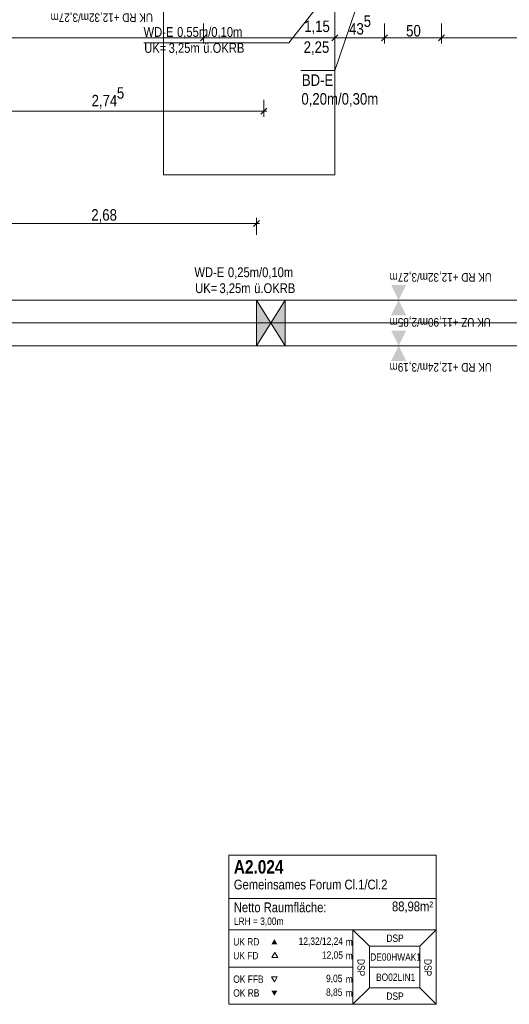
# Model space of a CAD drawing. Extents: x -620 to 300, y 62 to 1112.
# Tile 220 of 235: x -109 to -24, y 655 to 828. Entities that reach past the tile are written whole.
import ezdxf
from ezdxf.lldxf.tags import DXFTag

# ---------------------------------------------------------------- set-up
doc = ezdxf.new("R2010")
doc.units = 0
doc.layers.get('0').update_dxf_attribs({"lineweight": 13})
for name, color, linetype, lineweight, true_color in [('30 -34 Innenwände- 11 Durchbruch', 4, 'Continuous', 9, 0x00ffff), ('30 -35 Decken- 1 Konstruktion-Träger- Stahlbeton', 7, 'Continuous', 13, 0x33aa00), ('30 -35 Decken- 11 Bodendurchbruch', 7, 'Continuous', 15, 0x599559), ('70 -72 Beschriftung- 8 barrierefrei', 7, 'grob-A06CPVE1L0', 9, 0x888888), ('70 -75 Raumstempel- 1 Raumstempel-A06CPVE3L0', 1, 'Continuous', 50, 0xff0000), ('70 -76 Bemaßung- 2 Allgemein', 9, 'Continuous', 5, 0x808080)]:
    doc.layers.add(name, color=color, linetype=linetype, lineweight=lineweight, true_color=true_color)
doc.layers.add('70 -71 Achsen- 1 Gebäudeachsen', color=7, linetype='STRICHPUNKT2-A06CPVE5L0', lineweight=18)
doc.styles.get("Standard").update_dxf_attribs({"font": 'ARIALN.TTF'})
tags = doc.linetypes.add('grob-A06CPVE1L0', pattern=[14, 3, -8, 3]).pattern_tags.tags
tags[8:9] = [DXFTag(74, 4), DXFTag(75, 0), DXFTag(340, '0'), DXFTag(46, 0.0), DXFTag(50, 0.0), DXFTag(44, 0.0), DXFTag(45, 0.0)]
tags[6:7] = [DXFTag(74, 4), DXFTag(75, 0), DXFTag(340, '0'), DXFTag(46, 0.0), DXFTag(50, 0.0), DXFTag(44, 0.0), DXFTag(45, 0.0)]
tags[4:5] = [DXFTag(74, 4), DXFTag(75, 0), DXFTag(340, '0'), DXFTag(46, 0.0), DXFTag(50, 0.0), DXFTag(44, 0.0), DXFTag(45, 0.0)]
tags = doc.linetypes.add('STRICHPUNKT2-A06CPVE5L0', pattern=[12.7, 6.35, -3.175, 0, -3.175]).pattern_tags.tags
tags[10:11] = [DXFTag(74, 4), DXFTag(75, 0), DXFTag(340, '0'), DXFTag(46, 0.0), DXFTag(50, 0.0), DXFTag(44, 0.0), DXFTag(45, 0.0)]
tags[8:9] = [DXFTag(74, 4), DXFTag(75, 0), DXFTag(340, '0'), DXFTag(46, 0.0), DXFTag(50, 0.0), DXFTag(44, 0.0), DXFTag(45, 0.0)]
tags[6:7] = [DXFTag(74, 4), DXFTag(75, 0), DXFTag(340, '0'), DXFTag(46, 0.0), DXFTag(50, 0.0), DXFTag(44, 0.0), DXFTag(45, 0.0)]
tags[4:5] = [DXFTag(74, 4), DXFTag(75, 0), DXFTag(340, '0'), DXFTag(46, 0.0), DXFTag(50, 0.0), DXFTag(44, 0.0), DXFTag(45, 0.0)]

# ---------------------------------------------------------------- blocks, each defined once
blk = doc.blocks.new('Referenz-A06CPVE6L0')
at = {"layer": '30 -34 Innenwände- 11 Durchbruch', "color": 0, "linetype": 'Continuous', "ltscale": 0.13}
for p, q in [((-56.91, 830.45), (-62.32, 823.57)), ((-62.32, 823.57), (-87.71, 823.57)), ((-67.98, 778.45), (-62.98, 778.45)), ((-62.98, 778.45), (-67.98, 770.45)), ((-62.98, 770.45), (-67.98, 778.45)), ((-67.98, 770.45), (-67.98, 778.45)), ((-62.98, 770.45), (-62.98, 778.45)), ((-67.98, 770.45), (-62.98, 770.45))]:
    blk.add_line(p, q, dxfattribs=at)
for points in [[(-67.98, 770.45), (-67.98, 778.45), (-65.48, 774.45)], [(-62.98, 778.45), (-62.98, 770.45), (-65.48, 774.45)]]:
    blk.add_solid(points, dxfattribs=at)
at = {"layer": '30 -35 Decken- 1 Konstruktion-Träger- Stahlbeton', "color": 0, "linetype": 'grob-A06CPVE1L0', "lineweight": -2, "ltscale": 0.13}
for p, q in [((76.59, 778.45), (-121.58, 778.45)), ((76.59, 770.45), (-121.58, 770.45))]:
    blk.add_line(p, q, dxfattribs=at)
at = {"layer": '30 -35 Decken- 11 Bodendurchbruch', "color": 0, "linetype": 'Continuous', "ltscale": 0.15}
for p, q in [((-47.58, 838.45), (-54.28, 818.73)), ((-54.28, 818.73), (-60.21, 818.73))]:
    blk.add_line(p, q, dxfattribs=at)
at = {"layer": '70 -71 Achsen- 1 Gebäudeachsen', "color": 0, "linetype": 'STRICHPUNKT2-A06CPVE5L0', "ltscale": 0.18}
blk.add_line((-538.63, 774.45), (76.59, 774.45), dxfattribs=at)
at = {"layer": '70 -72 Beschriftung- 8 barrierefrei', "color": 0, "linetype": 'grob-A06CPVE1L0', "ltscale": 0.13}
for p, q in [((-84.28, 800.45), (-84.28, 830.45)), ((-54.28, 830.45), (-54.28, 800.45)), ((-54.28, 800.45), (-84.28, 800.45))]:
    blk.add_line(p, q, dxfattribs=at)
at = {"layer": '70 -75 Raumstempel- 1 Raumstempel-A06CPVE3L0', "color": 0, "lineweight": 9}
for p, q in [((-72.82, 681.1), (-72.82, 654.96)), ((-36.5, 681.1), (-72.82, 681.1)), ((-36.5, 654.96), (-36.5, 681.1)), ((-36.5, 673.5), (-72.82, 673.5)), ((-72.82, 668.03), (-51.1, 668.03)), ((-48.21, 665.13), (-51.1, 668.03)), ((-36.5, 668.03), (-51.1, 668.03)), ((-51.1, 668.03), (-51.1, 654.96)), ((-39.38, 665.13), (-36.5, 668.03)), ((-48.21, 657.85), (-48.21, 665.13)), ((-48.21, 665.13), (-39.38, 665.13)), ((-39.38, 657.85), (-39.38, 665.13)), ((-64.79, 664.07), (-65.31, 663.16)), ((-65.31, 663.16), (-64.26, 663.16)), ((-64.26, 663.16), (-64.79, 664.07)), ((-72.82, 661.49), (-51.1, 661.49)), ((-39.38, 661.49), (-48.21, 661.49)), ((-64.86, 658.89), (-65.38, 659.79)), ((-65.38, 659.79), (-64.34, 659.79)), ((-64.34, 659.79), (-64.86, 658.89)), ((-48.21, 657.85), (-51.1, 654.96)), ((-48.21, 657.85), (-39.38, 657.85)), ((-39.38, 657.85), (-36.5, 654.96)), ((-36.5, 654.96), (-72.82, 654.96))]:
    blk.add_line(p, q, dxfattribs=at)
at = {"layer": '70 -75 Raumstempel- 1 Raumstempel-A06CPVE3L0', "color": 0, "lineweight": 0}
for points in [[(-64.34, 665.48), (-64.86, 666.39), (-65.38, 665.48)], [(-64.34, 657.35), (-64.86, 656.45), (-65.38, 657.35)]]:
    blk.add_solid(points, dxfattribs=at)
at = {"layer": '70 -76 Bemaßung- 2 Allgemein', "color": 0, "linetype": 'Continuous', "ltscale": 0.13}
for p, q in [((-77.28, 826.95), (-77.28, 823.45)), ((-77.28, 826.95), (-77.28, 823.45)), ((-54.28, 826.95), (-54.28, 823.45)), ((-54.28, 826.95), (-54.28, 823.45)), ((-45.58, 826.95), (-45.58, 823.45)), ((-45.58, 826.95), (-45.58, 823.45)), ((-35.58, 826.95), (-35.58, 823.45)), ((-35.58, 826.95), (-35.58, 823.45)), ((-78.34, 824.45), (-120.52, 824.45)), ((-76.28, 824.45), (-78.34, 824.45)), ((-78.28, 824.45), (-76.22, 824.45)), ((-55.34, 824.45), (-76.22, 824.45)), ((-53.28, 824.45), (-55.34, 824.45)), ((-55.28, 824.45), (-53.22, 824.45)), ((-46.64, 824.45), (-53.22, 824.45)), ((-44.58, 824.45), (-46.64, 824.45)), ((-46.58, 824.45), (-44.52, 824.45)), ((-36.64, 824.45), (-44.52, 824.45)), ((-34.58, 824.45), (-36.64, 824.45)), ((-36.58, 824.45), (-34.52, 824.45)), ((13.36, 824.45), (-34.52, 824.45)), ((-66.68, 813.59), (-66.68, 810.59)), ((-67.74, 811.59), (-120.52, 811.59)), ((-66.18, 811.59), (-67.74, 811.59)), ((-66.15, 812.12), (-67.21, 811.06)), ((-67.98, 789.89), (-67.98, 792.89)), ((-69.04, 791.89), (-120.52, 791.89)), ((-67.48, 791.89), (-69.04, 791.89)), ((-67.45, 792.42), (-68.51, 791.36))]:
    blk.add_line(p, q, dxfattribs=at)
at = {"layer": '70 -76 Bemaßung- 2 Allgemein', "color": 0, "linetype": 'Continuous', "lineweight": 20, "ltscale": 0.2}
for p, q in [((-76.75, 824.98), (-77.81, 823.92)), ((-77.81, 823.92), (-76.75, 824.98)), ((-53.75, 824.98), (-54.81, 823.92)), ((-54.81, 823.92), (-53.75, 824.98)), ((-45.05, 824.98), (-46.11, 823.92)), ((-46.11, 823.92), (-45.05, 824.98)), ((-35.05, 824.98), (-36.11, 823.92)), ((-36.11, 823.92), (-35.05, 824.98))]:
    blk.add_line(p, q, dxfattribs=at)
at = {"layer": '70 -76 Bemaßung- 2 Allgemein', "color": 0, "lineweight": 0}
for points in [[(-44.41, 781.12), (-43.08, 778.45), (-41.74, 781.12)], [(-44.41, 775.78), (-43.08, 778.45), (-41.74, 775.78)], [(-44.41, 773.12), (-43.08, 770.45), (-41.74, 773.12)], [(-44.41, 767.78), (-43.08, 770.45), (-41.74, 767.78)]]:
    blk.add_solid(points, dxfattribs=at)
at = {"layer": '30 -34 Innenwände- 11 Durchbruch', "color": 0, "linetype": 'ByBlock', "ltscale": 0.13, "char_height": 1.7117, "attachment_point": 1}
for s, insert in [('{\\fArial Narrow;WD-E}', (-87.78, 826.33)), ('{\\fArial Narrow;0,55m/0,10m}', (-81.91, 826.33)), ('{\\fArial Narrow;UK=}', (-87.66, 823.53)), ('{\\fArial Narrow;3,25m}', (-83.39, 823.53)), ('{\\fArial Narrow;ü.OKRB}', (-77.31, 823.53)), ('{\\fArial Narrow;WD-E}', (-78.87, 784.19)), ('{\\fArial Narrow;0,25m/0,10m}', (-73, 784.19)), ('{\\fArial Narrow;UK=}', (-78.74, 781.4)), ('{\\fArial Narrow;3,25m}', (-74.48, 781.4)), ('{\\fArial Narrow;ü.OKRB}', (-68.39, 781.4))]:
    blk.add_mtext(s, dxfattribs=dict(at, insert=insert))
at = {"layer": '30 -35 Decken- 11 Bodendurchbruch', "color": 0, "linetype": 'ByBlock', "ltscale": 0.15, "char_height": 2.0138, "attachment_point": 1}
for s, insert in [('{\\fArial Narrow;BD-E}', (-60.04, 818.04)), ('{\\fArial Narrow;0,20m/0,30m}', (-60.12, 814.75))]:
    blk.add_mtext(s, dxfattribs=dict(at, insert=insert))
at = {"layer": '70 -75 Raumstempel- 1 Raumstempel-A06CPVE3L0', "color": 0, "linetype": 'Continuous', "ltscale": 0.5, "attachment_point": 1}
for s, insert, char_height, rotation in [('{\\fArial Narrow|b1|i0;A2.024}', (-71.96, 680.24), 2.3536, 0), ('{\\fArial Narrow;Gemeinsames Forum Cl.1/Cl.2}', (-71.96, 676.82), 1.7117, 0), ('{\\fArial Narrow;Netto Raumfläche:}', (-71.96, 672.82), 1.7117, 0), ('{\\fArial Narrow;88,98m²}', (-44.24, 672.98), 1.7117, 0), ('{\\fArial Narrow;LRH = 3,00m}', (-71.96, 670.17), 1.2838, 0), ('{\\fArial Narrow;UK RD}', (-72.06, 666.56), 1.2838, 0), ('{\\fArial Narrow;12,32/12,24}', (-60.6, 666.67), 1.2838, 0), ('{\\fArial Narrow;DSP}', (-45.22, 667.19), 1.2838, 0), ('{\\fArial Narrow;m}', (-52.34, 666.55), 1.2838, 0), ('{\\fArial Narrow;UK FD}', (-72.06, 664.13), 1.2838, 0), ('{\\fArial Narrow;12,05}', (-56.52, 664.24), 1.2838, 0), ('{\\fArial Narrow;m}', (-52.34, 664.12), 1.2838, 0), ('{\\fArial Narrow;DE00HWAK1}', (-48.06, 663.89), 1.2838, 0), ('{\\fArial Narrow;DSP}', (-49.01, 662.91), 1.2838, 270), ('{\\fArial Narrow;DSP}', (-37.3, 662.91), 1.2838, 270), ('{\\fArial Narrow;OK FFB}', (-72.06, 660.01), 1.2838, 0), ('{\\fArial Narrow;9,05}', (-55.8, 660.13), 1.2838, 0), ('{\\fArial Narrow;m}', (-52.34, 660.01), 1.2838, 0), ('{\\fArial Narrow;BO02LIN1}', (-47.04, 660.35), 1.2838, 0), ('{\\fArial Narrow;OK RB}', (-72.06, 657.59), 1.2838, 0), ('{\\fArial Narrow;8,85}', (-55.8, 657.72), 1.2838, 0), ('{\\fArial Narrow;m}', (-52.34, 657.59), 1.2838, 0), ('{\\fArial Narrow;DSP}', (-45.22, 657.03), 1.2838, 0)]:
    blk.add_mtext(s, dxfattribs=dict(at, insert=insert, char_height=char_height, rotation=rotation))
at = {"layer": '70 -76 Bemaßung- 2 Allgemein', "color": 0, "linetype": 'Continuous', "ltscale": 0.13, "char_height": 1.5103, "attachment_point": 1, "rotation": 180}
for s, insert in [('{\\fArial Narrow;UK RD +12,32m/3,27m}', (-86.14, 827.23)), ('{\\fArial Narrow;UK RD +12,32m/3,27m}', (-26.73, 781.68)), ('{\\fArial Narrow;UK UZ +11,90m/2,85m}', (-26.92, 773.79)), ('{\\fArial Narrow;UK RD +12,24m/3,19m}', (-26.73, 765.9))]:
    blk.add_mtext(s, dxfattribs=dict(at, insert=insert))
at = {"layer": '70 -76 Bemaßung- 2 Allgemein', "color": 0, "linetype": 'Continuous', "ltscale": 0.13, "char_height": 2.0138, "attachment_point": 1}
for s, insert in [('{\\fArial Narrow;1,15}', (-59.63, 827.48)), ('{\\fArial Narrow;5}', (-49.2, 828.38)), ('{\\fArial Narrow;43}', (-51.75, 827.04)), ('{\\fArial Narrow;50}', (-41.76, 826.7)), ('{\\fArial Narrow;2,25}', (-59.72, 823.83)), ('{\\fArial Narrow;5}', (-92.46, 815.79)), ('{\\fArial Narrow;2,74}', (-96.89, 814.44)), ('{\\fArial Narrow;2,68}', (-96.94, 794.4))]:
    blk.add_mtext(s, dxfattribs=dict(at, insert=insert))

msp = doc.modelspace()

# ---------------------------------------------------------------- block references
at = {"color": 8, "lineweight": 13, "ltscale": 0.13, "true_color": 0x808080}
msp.add_blockref('Referenz-A06CPVE6L0', (0, 0), dxfattribs=at)

doc.saveas('drawing.dxf')
